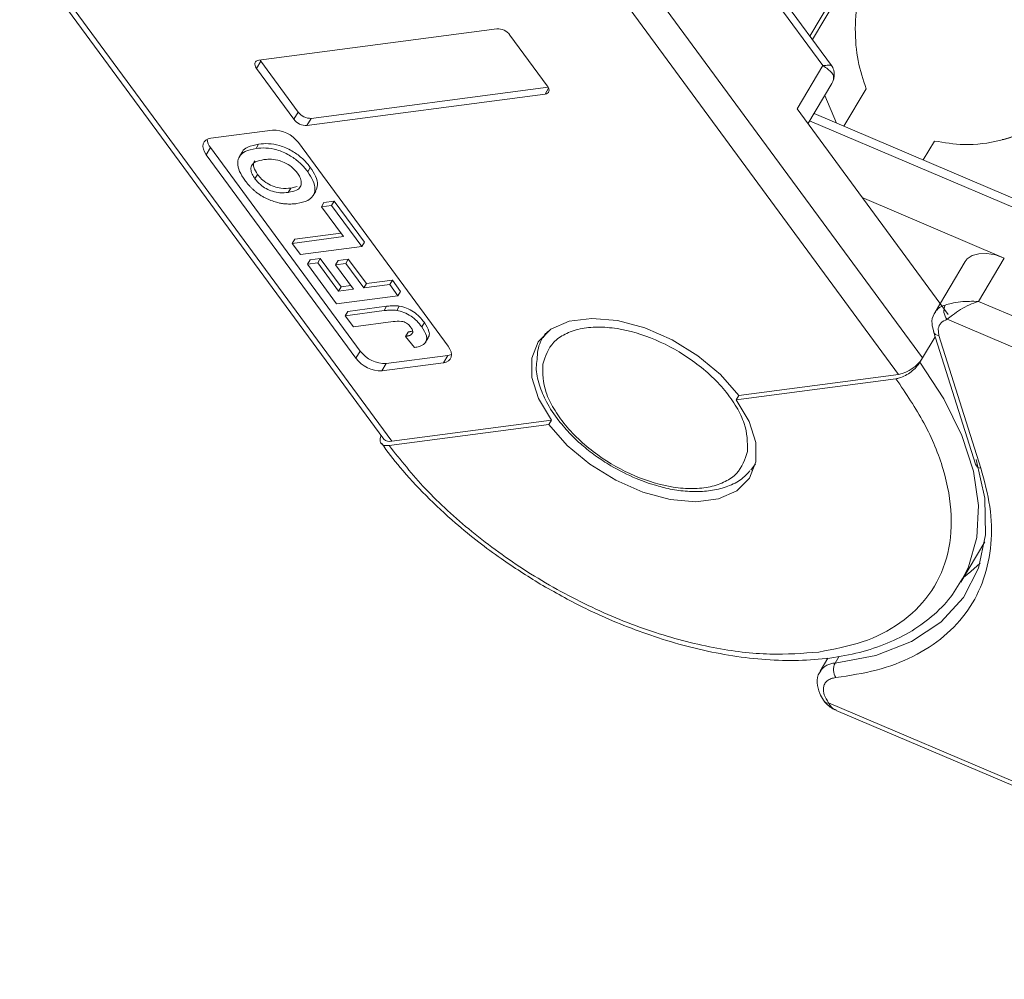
# Model space of a CAD drawing. Header units: millimetres. Extents: x 3199 to 4123, y -210 to 442.
# Tile 18 of 39: x 3582 to 3630, y 263 to 310. Entities that reach past the tile are written whole.
import ezdxf

# ---------------------------------------------------------------- set-up
doc = ezdxf.new("R2010")
doc.units = ezdxf.units.MM

msp = doc.modelspace()

# ---------------------------------------------------------------- linework, layer by layer
at = {"color": 7, "linetype": 'Continuous', "lineweight": 15}
for p, q in [((3635.864, 335.112), (3620.316, 308.99)), ((3620.439, 308.822), (3635.974, 334.923)), ((3608.37, 324.656), (3620.95, 307.552)), ((3621.367, 307.56), (3608.526, 325.019)), ((3608.303, 314.749), (3624.624, 292.559)), ((3625.787, 293.359), (3610.047, 314.76)), ((3600.013, 289.314), (3582.116, 313.647)), ((3581.951, 313.453), (3599.625, 289.423)), ((3605.121, 309.342), (3593.562, 307.818)), ((3607.57, 306.569), (3605.754, 309.039)), ((3593.448, 307.416), (3593.657, 307.767)), ((3593.448, 307.416), (3595.265, 304.946)), ((3593.62, 307.825), (3593.657, 307.767)), ((3593.657, 307.767), (3595.474, 305.296)), ((3620.95, 307.552), (3619.697, 305.447)), ((3596.106, 304.993), (3607.608, 306.51)), ((3607.457, 306.167), (3607.631, 306.46)), ((3620.224, 304.731), (3621.386, 306.683)), ((3621.436, 306.785), (3621.386, 306.683)), ((3595.898, 304.642), (3607.457, 306.167)), ((3621.038, 306.098), (3621.614, 304.761)), ((3621.97, 304.61), (3623.054, 306.432)), ((3595.265, 304.946), (3595.474, 305.296)), ((3619.697, 305.447), (3627.04, 295.464)), ((3646.615, 294.125), (3620.52, 305.227)), ((3595.898, 304.642), (3596.106, 304.993)), ((3620.307, 304.87), (3645.636, 294.094)), ((3594.22, 304.421), (3591.237, 304.027)), ((3593.553, 303.743), (3593.428, 303.532)), ((3602.752, 293.933), (3595.485, 303.813)), ((3625.823, 302.971), (3626.371, 303.891)), ((3591.01, 303.223), (3591.219, 303.574)), ((3591.01, 303.223), (3598.277, 293.343)), ((3591.219, 303.574), (3598.486, 293.693)), ((3592.75, 303.349), (3592.625, 303.138)), ((3593.374, 302.059), (3593.499, 302.27)), ((3596.061, 302.609), (3595.936, 302.398)), ((3595.42, 301.676), (3595.118, 301.607)), ((3595.118, 301.607), (3594.993, 301.396)), ((3596.197, 301.242), (3596.322, 301.453)), ((3596.601, 300.695), (3596.726, 300.906)), ((3597.098, 300.761), (3596.601, 300.695)), ((3596.726, 300.906), (3597.224, 300.971)), ((3597.098, 300.761), (3597.224, 300.971)), ((3598.562, 298.77), (3597.098, 300.761)), ((3597.224, 300.971), (3598.688, 298.981)), ((3629.757, 298.211), (3622.862, 301.145)), ((3596.601, 300.695), (3597.666, 299.248)), ((3595.305, 299.13), (3597.536, 299.424)), ((3597.666, 299.248), (3595.18, 298.92)), ((3595.18, 298.92), (3595.305, 299.13)), ((3595.18, 298.92), (3595.579, 298.377)), ((3598.688, 298.981), (3598.562, 298.77)), ((3595.579, 298.377), (3598.562, 298.77)), ((3595.925, 297.906), (3596.051, 298.117)), ((3596.422, 297.972), (3595.925, 297.906)), ((3595.925, 297.906), (3597.336, 295.988)), ((3596.051, 298.117), (3596.548, 298.182)), ((3596.422, 297.972), (3596.548, 298.182)), ((3597.434, 296.597), (3596.422, 297.972)), ((3596.548, 298.182), (3597.559, 296.807)), ((3597.282, 297.887), (3597.407, 298.097)), ((3597.779, 297.952), (3597.282, 297.887)), ((3597.282, 297.887), (3598.161, 296.692)), ((3597.407, 298.097), (3597.905, 298.163)), ((3597.779, 297.952), (3597.905, 298.163)), ((3598.658, 296.758), (3597.779, 297.952)), ((3597.905, 298.163), (3598.783, 296.968)), ((3627.856, 298.035), (3626.394, 295.579)), ((3628.504, 296.107), (3629.757, 298.211)), ((3598.658, 296.758), (3598.783, 296.968)), ((3599.92, 296.924), (3598.658, 296.758)), ((3598.783, 296.968), (3600.045, 297.135)), ((3599.92, 296.924), (3600.045, 297.135)), ((3600.319, 296.382), (3599.92, 296.924)), ((3600.045, 297.135), (3600.444, 296.592)), ((3597.434, 296.597), (3597.559, 296.807)), ((3598.161, 296.692), (3597.434, 296.597)), ((3597.559, 296.807), (3598.031, 296.869)), ((3600.444, 296.592), (3600.319, 296.382)), ((3597.336, 295.988), (3600.319, 296.382)), ((3655.918, 284.444), (3628.504, 296.107)), ((3599.643, 295.657), (3597.762, 295.409)), ((3597.762, 295.409), (3597.887, 295.62)), ((3597.887, 295.62), (3599.768, 295.868)), ((3599.768, 295.868), (3599.643, 295.657)), ((3600.38, 295.881), (3600.255, 295.67)), ((3597.762, 295.409), (3598.161, 294.866)), ((3598.161, 294.866), (3600.092, 295.121)), ((3601.598, 295.08), (3601.473, 294.87)), ((3626.985, 295.235), (3655.341, 283.172)), ((3600.808, 294.615), (3600.682, 294.405)), ((3607.488, 294.551), (3607.371, 294.356)), ((3626.314, 294.643), (3628.358, 288.201)), ((3626.582, 294.443), (3626.548, 294.782)), ((3600.682, 294.405), (3601.12, 293.867)), ((3601.661, 294.121), (3601.786, 294.331)), ((3626.397, 294.383), (3625.787, 293.359)), ((3628.626, 288.001), (3626.582, 294.443)), ((3598.277, 293.343), (3598.486, 293.693)), ((3599.542, 292.735), (3602.525, 293.129)), ((3599.542, 292.735), (3599.751, 293.086)), ((3599.751, 293.086), (3602.734, 293.48)), ((3602.525, 293.129), (3602.734, 293.48)), ((3625.787, 293.359), (3625.662, 293.149)), ((3624.498, 292.349), (3616.742, 291.326)), ((3624.624, 292.559), (3616.868, 291.536)), ((3616.742, 291.326), (3616.868, 291.536)), ((3607.769, 290.336), (3600.013, 289.314)), ((3607.769, 290.336), (3607.644, 290.126)), ((3607.644, 290.126), (3599.888, 289.103)), ((3617.683, 288.219), (3617.455, 287.907)), ((3627.649, 282.477), (3628.809, 284.427)), ((3627.797, 282.741), (3627.649, 282.477)), ((3621.197, 278.783), (3620.821, 278.151)), ((3621.539, 278.544), (3621.737, 278.877)), ((3652.312, 263.384), (3621.229, 276.608)), ((3621.587, 276.248), (3652.282, 263.19))]:
    msp.add_line(p, q, dxfattribs=at)
at = {"color": 7, "linetype": 'Continuous', "lineweight": 15, "flags": 128}
for points in [[(3593.562, 307.818), (3593.494, 307.801), (3593.439, 307.772), (3593.398, 307.731), (3593.374, 307.68), (3593.367, 307.62), (3593.378, 307.555), (3593.405, 307.486), (3593.448, 307.416)], [(3607.457, 306.167), (3607.525, 306.183), (3607.58, 306.212), (3607.621, 306.253), (3607.645, 306.305), (3607.652, 306.364), (3607.641, 306.43), (3607.614, 306.499), (3607.57, 306.569)], [(3591.237, 304.027), (3591.101, 303.994), (3590.991, 303.936), (3590.91, 303.854), (3590.861, 303.751), (3590.847, 303.632), (3590.868, 303.501), (3590.923, 303.363), (3591.01, 303.223)], [(3627.856, 298.035), (3627.957, 298.165), (3628.2, 298.331), (3628.521, 298.421), (3628.903, 298.431), (3629.323, 298.36), (3629.757, 298.211)], [(3607.769, 290.336), (3607.144, 291.384), (3606.819, 292.406), (3606.814, 293.342), (3607.128, 294.139), (3607.745, 294.749), (3608.627, 295.138), (3609.724, 295.282), (3610.971, 295.175), (3612.297, 294.82), (3613.624, 294.24), (3614.875, 293.468), (3615.978, 292.549), (3616.868, 291.536)], [(3607.371, 294.356), (3607.41, 294.417), (3607.572, 294.635)], [(3602.525, 293.129), (3602.66, 293.161), (3602.771, 293.22), (3602.852, 293.302), (3602.9, 293.405), (3602.914, 293.524), (3602.894, 293.655), (3602.839, 293.793), (3602.752, 293.933)], [(3602.734, 293.48), (3602.869, 293.512), (3602.914, 293.531)], [(3625.662, 293.149), (3626.822, 291.374), (3627.692, 289.6), (3628.256, 287.863), (3628.501, 286.198), (3628.423, 284.641), (3628.023, 283.221), (3627.797, 282.741)], [(3616.742, 291.326), (3617.368, 290.278), (3617.693, 289.257), (3617.698, 288.32), (3617.383, 287.524), (3616.767, 286.913), (3615.885, 286.525), (3614.788, 286.38), (3613.541, 286.488), (3612.215, 286.842), (3610.888, 287.422), (3609.637, 288.194), (3608.534, 289.113), (3607.644, 290.126)], [(3628.394, 288.431), (3628.815, 286.547), (3628.85, 284.774), (3628.499, 283.156), (3627.769, 281.73), (3626.679, 280.531), (3625.253, 279.586), (3623.526, 278.919), (3621.539, 278.544)], [(3627.783, 282.702), (3628.14, 282.987), (3628.579, 283.396)]]:
    msp.add_lwpolyline(points, dxfattribs=at)
at = {"color": 7, "linetype": 'Continuous', "lineweight": 15}
for centre, radius, start, end in [((3605.15, 308.592), 0.751, 36.5079, 92.1912), ((3621.147, 306.956), 0.335, 329.3607, 359.9464), ((3596.078, 305.743), 0.751, 216.5079, 272.1912), ((3595.869, 305.393), 0.751, 216.5079, 272.1912), ((3594.277, 302.92), 1.502, 36.5079, 92.1912), ((3591.807, 304.046), 0.754, 185.3459, 218.7215), ((3627.073, 295.146), 0.805, 103.3645, 147.4649), ((3627.449, 295.654), 0.626, 153.9436, 222.0844), ((3626.614, 294.766), 0.325, 202.9967, 264.3203), ((3599.693, 294.587), 1.502, 216.5079, 272.1912), ((3599.484, 294.236), 1.502, 216.5079, 272.1912), ((3624.271, 294.319), 1.795, 281.3503, 327.677), ((3599.911, 289.692), 0.393, 223.4075, 285.1796), ((3628.658, 288.323), 0.324, 202.2371, 264.3703), ((3621.557, 277.659), 0.886, 91.1818, 145.5881), ((3622.156, 278.227), 0.694, 152.8072, 213.9363), ((3621.173, 276.773), 0.174, 214.0188, 288.8997)]:
    msp.add_arc(centre, radius, start, end, dxfattribs=at)
for points, knots in [([(3623.228, 312.71), (3623.13, 312.515), (3622.875, 312.008), (3622.603, 310.834), (3622.481, 309.336), (3622.608, 307.724), (3622.904, 306.867), (3623.054, 306.432)], [0, 0, 0, 0, 0.109672, 0.284648, 0.519248, 0.75632, 1, 1, 1, 1]), ([(3620.95, 307.552), (3621.044, 307.561), (3621.232, 307.578), (3621.364, 307.585), (3621.356, 307.556), (3621.355, 307.55)], [0, 0, 0, 0, 0.443461, 0.886114, 1, 1, 1, 1]), ([(3621.436, 306.785), (3621.452, 306.854), (3621.489, 307.007), (3621.373, 307.267), (3621.116, 307.44), (3620.95, 307.552)], [0, 0, 0, 0, 0.227063, 0.501587, 1, 1, 1, 1]), ([(3621.482, 306.956), (3621.492, 307.027), (3621.51, 307.164), (3621.472, 307.385), (3621.41, 307.49), (3621.371, 307.556)], [0, 0, 0, 0, 0.28144, 0.543345, 1, 1, 1, 1]), ([(3626.371, 303.891), (3626.842, 303.812), (3627.873, 303.641), (3629.597, 303.86), (3631.047, 304.416), (3632.008, 305.062), (3632.316, 305.478), (3632.443, 305.65)], [0, 0, 0, 0, 0.219162, 0.4791659, 0.7354888, 0.890617, 1, 1, 1, 1]), ([(3631.713, 305.349), (3631.705, 305.329), (3631.618, 305.116), (3631.26, 304.753), (3630.648, 304.314), (3630.085, 304.055), (3629.73, 303.976), (3629.658, 303.96)], [0, 0, 0, 0, 0.033146, 0.34859, 0.638804, 0.926659, 1, 1, 1, 1]), ([(3592.755, 303.346), (3592.758, 303.353), (3592.791, 303.469), (3593.051, 303.633), (3593.369, 303.702), (3593.553, 303.743)], [0, 0, 0, 0, 0.0269394, 0.4360314, 1, 1, 1, 1]), ([(3593.553, 303.743), (3593.708, 303.756), (3594.019, 303.783), (3594.579, 303.689), (3595.15, 303.448), (3595.646, 303.092), (3595.915, 302.801), (3596.038, 302.638), (3596.061, 302.609)], [0, 0, 0, 0, 0.191632, 0.384748, 0.597539, 0.779434, 0.95988, 1, 1, 1, 1]), ([(3592.882, 301.987), (3592.786, 302.131), (3592.594, 302.42), (3592.506, 302.836), (3592.608, 303.173), (3592.91, 303.43), (3593.238, 303.495), (3593.428, 303.532)], [0, 0, 0, 0, 0.190951, 0.383806, 0.567202, 0.749158, 1, 1, 1, 1]), ([(3593.428, 303.532), (3593.583, 303.546), (3593.894, 303.572), (3594.453, 303.478), (3595.025, 303.237), (3595.521, 302.882), (3595.789, 302.59), (3595.913, 302.428), (3595.936, 302.398)], [0, 0, 0, 0, 0.191632, 0.384748, 0.597539, 0.779434, 0.95988, 1, 1, 1, 1]), ([(3593.813, 302.988), (3593.667, 302.961), (3593.432, 302.917), (3593.216, 302.744), (3593.16, 302.534), (3593.219, 302.294), (3593.323, 302.137), (3593.374, 302.059)], [0, 0, 0, 0, 0.30115, 0.485556, 0.671153, 0.838464, 1, 1, 1, 1]), ([(3593.499, 302.27), (3593.427, 302.387), (3593.304, 302.585), (3593.29, 302.812), (3593.347, 302.895), (3593.367, 302.924)], [0, 0, 0, 0, 0.485312, 0.819358, 1, 1, 1, 1]), ([(3595.439, 302.332), (3595.35, 302.437), (3595.178, 302.64), (3594.817, 302.856), (3594.438, 302.987), (3594.103, 303.016), (3593.898, 302.996), (3593.813, 302.988)], [0, 0, 0, 0, 0.223014, 0.426715, 0.599743, 0.8345, 1, 1, 1, 1]), ([(3595.118, 301.607), (3594.962, 301.594), (3594.709, 301.573), (3594.3, 301.663), (3593.97, 301.822), (3593.689, 302.035), (3593.562, 302.193), (3593.499, 302.27)], [0, 0, 0, 0, 0.299074, 0.482606, 0.667295, 0.837167, 1, 1, 1, 1]), ([(3594.993, 301.396), (3595.138, 301.424), (3595.377, 301.47), (3595.591, 301.652), (3595.646, 301.876), (3595.584, 302.117), (3595.482, 302.268), (3595.439, 302.332)], [0, 0, 0, 0, 0.300079, 0.491507, 0.683928, 0.866896, 1, 1, 1, 1]), ([(3595.936, 302.398), (3596.031, 302.255), (3596.224, 301.966), (3596.317, 301.548), (3596.216, 301.214), (3595.922, 300.958), (3595.599, 300.893), (3595.412, 300.856)], [0, 0, 0, 0, 0.192376, 0.386627, 0.570921, 0.749918, 1, 1, 1, 1]), ([(3596.061, 302.609), (3596.156, 302.466), (3596.347, 302.178), (3596.45, 301.761), (3596.36, 301.553), (3596.318, 301.455)], [0, 0, 0, 0, 0.3425199, 0.6883788, 1, 1, 1, 1]), ([(3593.437, 301.408), (3593.399, 301.438), (3593.322, 301.5), (3593.22, 301.597), (3593.125, 301.693), (3593.039, 301.789), (3592.957, 301.887), (3592.907, 301.954), (3592.882, 301.987)], [0, 0, 0, 0, 0.173824, 0.348753, 0.509989, 0.671947, 0.83568, 1, 1, 1, 1]), ([(3593.374, 302.059), (3593.455, 301.961), (3593.603, 301.783), (3593.914, 301.573), (3594.248, 301.429), (3594.626, 301.364), (3594.862, 301.385), (3594.993, 301.396)], [0, 0, 0, 0, 0.206921, 0.375523, 0.544118, 0.748218, 1, 1, 1, 1]), ([(3594.561, 300.882), (3594.47, 300.905), (3594.288, 300.95), (3594.053, 301.044), (3593.863, 301.134), (3593.717, 301.214), (3593.572, 301.304), (3593.482, 301.373), (3593.437, 301.408)], [0, 0, 0, 0, 0.234577, 0.474616, 0.602394, 0.731366, 0.864712, 1, 1, 1, 1]), ([(3595.412, 300.856), (3595.374, 300.851), (3595.299, 300.842), (3595.182, 300.834), (3595.063, 300.83), (3594.921, 300.834), (3594.755, 300.845), (3594.626, 300.87), (3594.561, 300.882)], [0, 0, 0, 0, 0.144333, 0.288896, 0.43326, 0.578073, 0.787796, 1, 1, 1, 1]), ([(3626.887, 295.929), (3626.985, 295.956), (3627.203, 296.015), (3627.751, 296.116), (3628.209, 296.11), (3628.504, 296.107)], [0, 0, 0, 0, 0.227063, 0.501587, 1, 1, 1, 1]), ([(3628.504, 296.107), (3628.356, 296.054), (3628.06, 295.948), (3627.623, 295.708), (3627.237, 295.445), (3627.065, 295.302), (3626.985, 295.235)], [0, 0, 0, 0, 0.251131, 0.501805, 0.765641, 1, 1, 1, 1]), ([(3599.643, 295.657), (3599.68, 295.662), (3599.755, 295.671), (3599.862, 295.68), (3599.962, 295.685), (3600.057, 295.685), (3600.153, 295.683), (3600.221, 295.675), (3600.255, 295.67)], [0, 0, 0, 0, 0.195253, 0.390637, 0.541833, 0.693381, 0.846202, 1, 1, 1, 1]), ([(3599.768, 295.868), (3599.805, 295.872), (3599.881, 295.881), (3599.987, 295.89), (3600.087, 295.896), (3600.182, 295.895), (3600.278, 295.894), (3600.346, 295.885), (3600.38, 295.881)], [0, 0, 0, 0, 0.195253, 0.390637, 0.541833, 0.693381, 0.846202, 1, 1, 1, 1]), ([(3600.255, 295.67), (3600.372, 295.644), (3600.608, 295.59), (3600.955, 295.399), (3601.252, 295.15), (3601.397, 294.966), (3601.473, 294.87)], [0, 0, 0, 0, 0.2494052, 0.4997794, 0.737005, 1, 1, 1, 1]), ([(3600.38, 295.881), (3600.498, 295.854), (3600.733, 295.801), (3601.08, 295.609), (3601.377, 295.36), (3601.522, 295.177), (3601.598, 295.08)], [0, 0, 0, 0, 0.2494052, 0.4997794, 0.737005, 1, 1, 1, 1]), ([(3626.417, 295.584), (3626.395, 295.558), (3626.266, 295.405), (3626.214, 295.053), (3626.298, 294.767), (3626.334, 294.644)], [0, 0, 0, 0, 0.105398, 0.61748, 1, 1, 1, 1]), ([(3600.95, 294.839), (3600.912, 294.887), (3600.851, 294.964), (3600.73, 295.057), (3600.608, 295.117), (3600.379, 295.155), (3600.217, 295.136), (3600.092, 295.121)], [0, 0, 0, 0, 0.18477, 0.299721, 0.415218, 0.548197, 1, 1, 1, 1]), ([(3601.598, 295.08), (3601.691, 294.934), (3601.835, 294.708), (3601.853, 294.451), (3601.795, 294.368), (3601.774, 294.338)], [0, 0, 0, 0, 0.537466, 0.834402, 1, 1, 1, 1]), ([(3600.682, 294.405), (3600.7, 294.408), (3600.736, 294.415), (3600.789, 294.427), (3600.84, 294.44), (3600.894, 294.459), (3600.953, 294.484), (3600.984, 294.513), (3600.999, 294.527)], [0, 0, 0, 0, 0.146273, 0.292648, 0.438947, 0.585584, 0.790322, 1, 1, 1, 1]), ([(3600.808, 294.615), (3600.826, 294.618), (3600.862, 294.625), (3600.914, 294.637), (3600.965, 294.651), (3601.004, 294.663), (3601.025, 294.673), (3601.03, 294.676)], [0, 0, 0, 0, 0.227121, 0.4544008, 0.6815623, 0.9092483, 1, 1, 1, 1]), ([(3600.999, 294.527), (3601.009, 294.542), (3601.029, 294.572), (3601.04, 294.627), (3601.031, 294.688), (3601.01, 294.743), (3600.982, 294.795), (3600.961, 294.824), (3600.95, 294.839)], [0, 0, 0, 0, 0.189934, 0.385839, 0.560405, 0.742121, 0.870181, 1, 1, 1, 1]), ([(3601.473, 294.87), (3601.568, 294.723), (3601.714, 294.494), (3601.72, 294.213), (3601.609, 294.025), (3601.391, 293.914), (3601.202, 293.881), (3601.12, 293.867)], [0, 0, 0, 0, 0.294754, 0.457598, 0.620446, 0.836095, 1, 1, 1, 1]), ([(3607.625, 294.666), (3607.569, 294.611), (3607.312, 294.359), (3607.104, 293.88), (3607.079, 293.44), (3607.071, 293.29)], [0, 0, 0, 0, 0.153701, 0.711153, 1, 1, 1, 1]), ([(3607.346, 293.052), (3607.476, 293.439), (3607.675, 294.033), (3608.412, 294.538), (3609.134, 294.793), (3609.996, 294.883), (3611.214, 294.789), (3612.832, 294.315), (3614.389, 293.438), (3615.486, 292.547), (3616.218, 291.779), (3616.779, 290.978), (3617.282, 289.946), (3617.287, 289.264), (3617.291, 288.821)], [0, 0, 0, 0, 0.119728, 0.18418, 0.25, 0.31582, 0.380272, 0.5, 0.619728, 0.68418, 0.75, 0.81582, 0.880272, 1, 1, 1, 1]), ([(3607.071, 293.29), (3607.053, 293.161), (3606.999, 292.764), (3607.16, 292.061), (3607.52, 291.189), (3608.044, 290.372), (3608.511, 289.861), (3608.714, 289.64)], [0, 0, 0, 0, 0.111255, 0.343739, 0.562467, 0.81043, 1, 1, 1, 1]), ([(3625.662, 293.149), (3625.607, 293.069), (3625.496, 292.909), (3625.243, 292.682), (3624.959, 292.498), (3624.699, 292.386), (3624.555, 292.36), (3624.498, 292.349)], [0, 0, 0, 0, 0.214694, 0.429388, 0.644082, 0.858775, 1, 1, 1, 1]), ([(3617.291, 288.821), (3617.161, 288.434), (3616.962, 287.84), (3616.225, 287.335), (3615.503, 287.08), (3614.641, 286.99), (3613.423, 287.084), (3611.805, 287.558), (3610.248, 288.435), (3609.151, 289.326), (3608.419, 290.094), (3607.858, 290.895), (3607.355, 291.927), (3607.35, 292.609), (3607.346, 293.052)], [0, 0, 0, 0, 0.119728, 0.18418, 0.25, 0.31582, 0.380272, 0.5, 0.619728, 0.68418, 0.75, 0.81582, 0.880272, 1, 1, 1, 1]), ([(3624.498, 292.349), (3624.981, 291.633), (3625.975, 290.16), (3626.886, 287.899), (3627.286, 285.662), (3627.055, 283.589), (3626.202, 281.815), (3624.786, 280.45), (3622.97, 279.5), (3621.481, 279.218), (3620.758, 279.081)], [0, 0, 0, 0, 0.116516, 0.240011, 0.368641, 0.5, 0.631359, 0.759989, 0.883484, 1, 1, 1, 1]), ([(3599.888, 289.103), (3599.809, 289.1), (3599.651, 289.093), (3599.498, 289.184), (3599.439, 289.341), (3599.453, 289.489), (3599.497, 289.577), (3599.503, 289.589)], [0, 0, 0, 0, 0.241035, 0.482071, 0.723106, 0.964142, 1, 1, 1, 1]), ([(3608.714, 289.64), (3608.714, 289.639), (3608.868, 289.463), (3609.268, 289.114), (3609.903, 288.596), (3610.397, 288.286), (3610.647, 288.129)], [0, 0, 0, 0, 0.000732, 0.302844, 0.647408, 1, 1, 1, 1]), ([(3599.515, 289.215), (3599.809, 288.823), (3600.458, 287.958), (3601.672, 286.657), (3602.963, 285.448), (3604.2, 284.436), (3605.556, 283.425), (3606.585, 282.783), (3607.227, 282.382)], [0, 0, 0, 0, 0.152607, 0.337359, 0.526497, 0.663396, 0.789941, 1, 1, 1, 1]), ([(3620.758, 279.081), (3619.98, 279.02), (3618.377, 278.894), (3615.607, 279.239), (3612.611, 280.023), (3609.53, 281.278), (3606.56, 282.929), (3603.889, 284.866), (3601.609, 286.946), (3600.45, 288.398), (3599.888, 289.103)], [0, 0, 0, 0, 0.116516, 0.240011, 0.368641, 0.5, 0.631359, 0.759989, 0.883484, 1, 1, 1, 1]), ([(3610.647, 288.129), (3611.056, 287.908), (3611.629, 287.597), (3612.388, 287.302), (3612.721, 287.21), (3612.886, 287.164)], [0, 0, 0, 0, 0.5585, 0.782802, 1, 1, 1, 1]), ([(3612.886, 287.164), (3612.999, 287.129), (3613.395, 287.007), (3614.075, 286.897), (3614.907, 286.848), (3615.709, 286.927), (3616.443, 287.147), (3617.032, 287.455), (3617.292, 287.754), (3617.396, 287.873)], [0, 0, 0, 0, 0.061521, 0.214342, 0.375231, 0.540456, 0.709788, 0.88442, 1, 1, 1, 1]), ([(3621.58, 277.839), (3622.251, 277.941), (3623.617, 278.147), (3625.381, 278.833), (3626.89, 279.805), (3628.049, 281.073), (3628.818, 282.586), (3629.164, 284.288), (3629.131, 286.1), (3628.792, 287.375), (3628.626, 288.001)], [0, 0, 0, 0, 0.11979, 0.243937, 0.371168, 0.5, 0.628832, 0.756063, 0.88021, 1, 1, 1, 1]), ([(3607.227, 282.382), (3607.923, 281.988), (3608.901, 281.435), (3610.388, 280.741), (3611.663, 280.21), (3613.184, 279.679), (3614.763, 279.237), (3616.384, 278.906), (3618.003, 278.704), (3619.592, 278.646), (3621.123, 278.74), (3622.575, 278.994), (3623.928, 279.414), (3625.166, 280.005), (3626.261, 280.782), (3627.177, 281.698), (3627.598, 282.429), (3627.799, 282.778)], [0, 0, 0, 0, 0.0867523, 0.1218198, 0.1797387, 0.239362, 0.3027997, 0.3684073, 0.4355638, 0.5038164, 0.5729127, 0.642734, 0.7132704, 0.784675, 0.8573203, 0.9319586, 1, 1, 1, 1]), ([(3620.842, 278.154), (3620.821, 278.128), (3620.692, 277.976), (3620.648, 277.576), (3620.753, 277.124), (3620.933, 276.784), (3621.07, 276.627), (3621.117, 276.574)], [0, 0, 0, 0, 0.060237, 0.361788, 0.67307, 0.889244, 1, 1, 1, 1]), ([(3620.975, 277.354), (3620.991, 277.418), (3621.024, 277.546), (3621.157, 277.691), (3621.338, 277.798), (3621.5, 277.826), (3621.58, 277.839)], [0, 0, 0, 0, 0.249897, 0.499995, 0.749897, 1, 1, 1, 1]), ([(3621.04, 276.656), (3621.123, 276.566), (3621.279, 276.397), (3621.474, 276.302), (3621.565, 276.258)], [0, 0, 0, 0, 0.532854, 1, 1, 1, 1]), ([(3621.229, 276.608), (3621.282, 276.508), (3621.366, 276.347), (3621.533, 276.29), (3621.596, 276.268)], [0, 0, 0, 0, 0.62276, 1, 1, 1, 1])]:
    msp.add_open_spline(points, degree=3, knots=knots, dxfattribs=at)
for points in [[(3626.548, 294.782), (3626.581, 294.886), (3626.646, 295.094), (3626.872, 295.188), (3626.985, 295.235)], [(3621.229, 276.608), (3621.144, 276.739), (3620.972, 277.003), (3620.974, 277.237), (3620.975, 277.354)]]:
    msp.add_open_spline(points, degree=3, dxfattribs=at)

doc.saveas('drawing.dxf')
